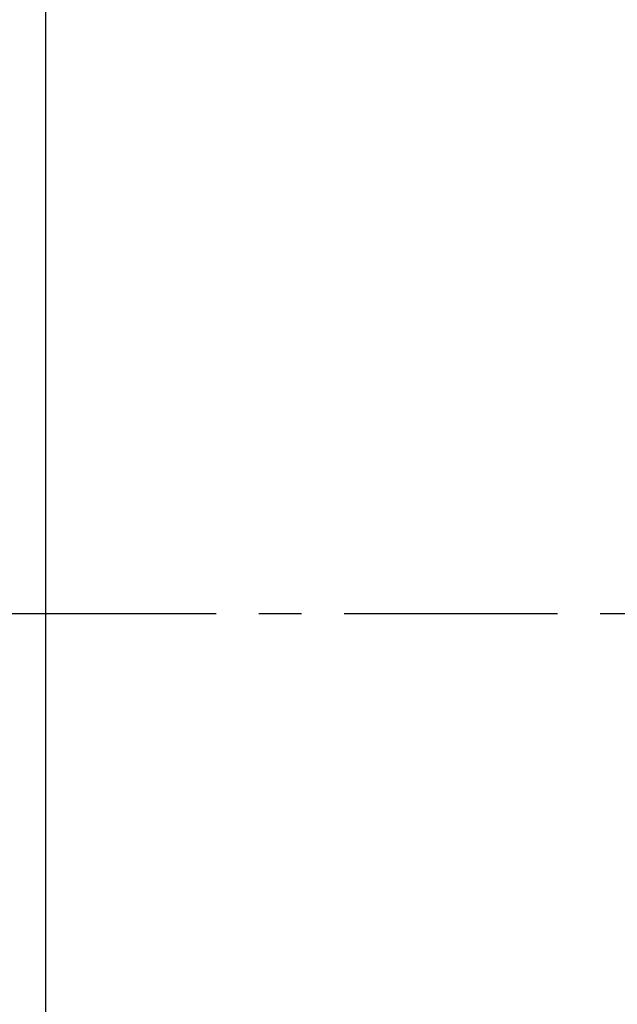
# Model space of a CAD drawing. Extents: x 17 to 133, y 17 to 89.
# Tile 4 of 41: x 84.61 to 91.62, y 52.23 to 63.77. Entities that reach past the tile are written whole.
import ezdxf

# ---------------------------------------------------------------- set-up
doc = ezdxf.new("R2010")
doc.units = 0
doc.header["$MEASUREMENT"] = 0
doc.linetypes.add('CENTER', pattern=[2, 1.25, -0.25, 0.25, -0.25])
for name, color, linetype in [('CL', 1, 'CENTER'), ('DIM', 4, 'CONTINUOUS'), ('OUT', 3, 'CONTINUOUS')]:
    doc.layers.add(name, color=color, linetype=linetype)
doc.styles.add('DIM-7', font='SIMPLEX.shx', dxfattribs={"width": 0.7, "bigfont": 'chineset.shx'})
doc.dimstyles.new('CNS', dxfattribs={"dimtxt": 3.5, "dimasz": 2.5, "dimexe": 1, "dimexo": 1.5, "dimgap": 0.09, "dimtad": 0, "dimdsep": 46, "dimtxsty": 'DIM-7', "dimcen": 0.09, "dimclrd": 1, "dimclre": 1, "dimclrt": 4, "dimadec": 0, "dimazin": 0, "dimtfac": 1, "dimtix": 1, "dimtmove": 2, "dimatfit": 3, "dimfxl": 0, "dimtvp": 0.971429, "dimtolj": 1, "dimarcsym": 0})

# ---------------------------------------------------------------- blocks, each defined once
blk = doc.blocks.new('*D1')
at = {"layer": 'DIM', "linetype": 'Continuous', "lineweight": -2}
for p, q in [((84.664, 75.306), (77.861, 75.306)), ((78.361, 74.056), (78.361, 39.556)), ((84.664, 38.306), (77.861, 38.306))]:
    blk.add_line(p, q, dxfattribs=at)
at = {"layer": 'DIM', "linetype": 'Continuous'}
for points in [[(78.153, 74.056), (78.57, 74.056), (78.361, 75.306)], [(78.153, 39.556), (78.57, 39.556), (78.361, 38.306)]]:
    blk.add_solid(points, dxfattribs=at)
at = {"layer": 'DIM', "linetype": 'Continuous', "insert": (76.986, 56.806), "char_height": 1.75, "attachment_point": 5, "rotation": 90, "style": 'DIM-7'}
blk.add_mtext('\\A1;%%C37', dxfattribs=at)

msp = doc.modelspace()

# ---------------------------------------------------------------- linework, layer by layer
at = {"layer": 'CL', "linetype": 'CENTER', "ltscale": 2}
msp.add_line((126.914, 56.806), (81.914, 56.806), dxfattribs=at)
at = {"layer": 'OUT', "linetype": 'Continuous'}
msp.add_line((84.914, 74.806), (84.914, 38.806), dxfattribs=at)

# ---------------------------------------------------------------- dimensions: what is measured, and where the dimension line sits
at = {"layer": 'DIM', "linetype": 'Continuous'}
dim = msp.add_linear_dim(base=(78.361, 38.306), p1=(85.414, 75.306), p2=(85.414, 38.306), angle=90, text='%%C<>', dimstyle='CNS', override={"dimscale": 0.5, "dimgap": 1, "dimtad": 1, "dimclrd": 256, "dimclre": 256, "dimclrt": 256, "dimtp": -0.007, "dimtm": 0.02, "dimtfac": 0.6, "dimtdec": 4, "dimtmove": 1}, dxfattribs=at)
dim.commit()
dim.dimension.update_dxf_attribs({"geometry": '*D1', "text_midpoint": (76.986, 56.806)})

doc.saveas('drawing.dxf')
